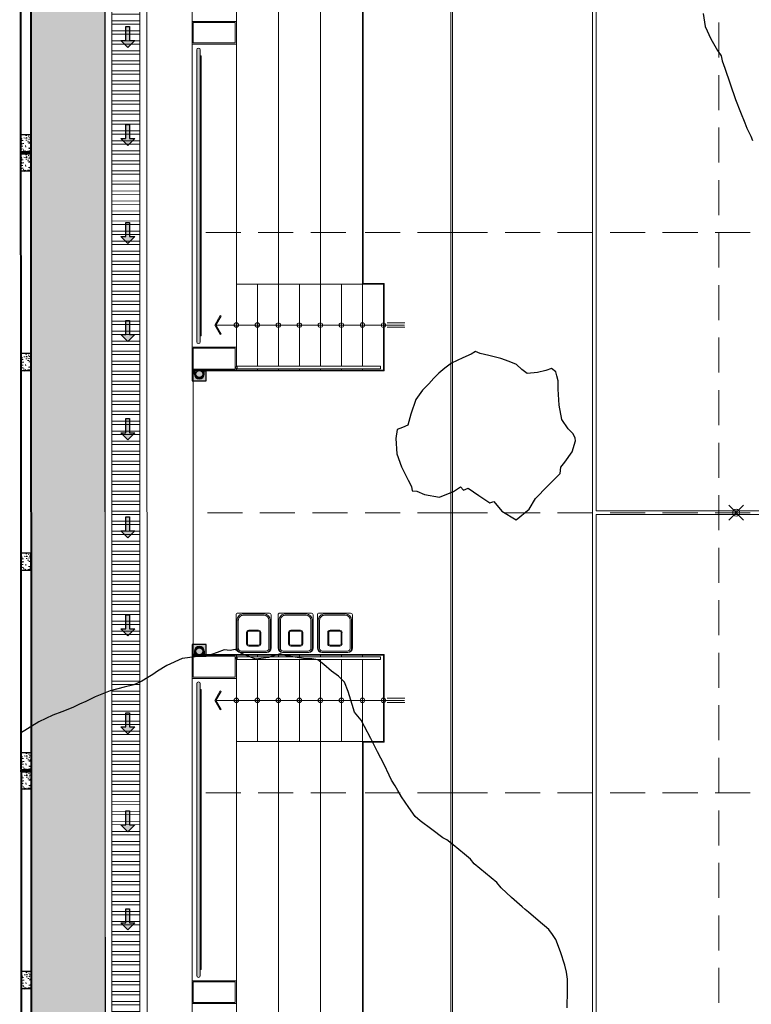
# Model space of a CAD drawing. Header units: millimetres. Extents: x -8931983 to 9630244, y 4 to 18563053.
# Tile 216 of 256: x 349091 to 349101, y 9282003 to 9282017. Entities that reach past the tile are written whole.
import ezdxf

# ---------------------------------------------------------------- set-up
doc = ezdxf.new("R2010")
doc.units = ezdxf.units.MM
doc.linetypes.add('CONTINUA', pattern=[0])
doc.linetypes.add('DASHED2', pattern=[0.375, 0.25, -0.125])
for name, color, linetype, lineweight in [('.', 7, 'Continuous', 0), ('0_ CUNETAS', 151, 'Continuous', 5), ('0_MUROS 2 BAJOS', 150, 'Continuous', 9), ('1.0 def', 7, 'Continuous', 0), ('Cerco Perimetrico', 151, 'Continuous', 18), ('CUNETAS', 5, 'Continuous', 0), ('FLECHAS', 1, 'Continuous', 5), ('GRADAS', 33, 'Continuous', 5), ('HIERVA', 108, 'Continuous', 0), ('juntas', 7, 'Continuous', 5), ('JUNTAS DE DILATACIÓN', 160, 'CONTINUA', 9), ('linea1', 1, 'Continuous', 15), ('TARRAJEO', 32, 'Continuous', 0), ('vereda', 254, 'Continuous', 5), ('Voley', 2, 'Continuous', 5)]:
    doc.layers.add(name, color=color, linetype=linetype, lineweight=lineweight)
for name, color, linetype, lineweight, true_color in [('0_COLUMNA ACHURADO', 250, 'Continuous', 0, 0x363636), ('A-DETL', 94, 'Continuous', 18, 0x00a600), ('tuberia des. fluvial ftt', 169, 'Continuous', 0, 0x232d53)]:
    doc.layers.add(name, color=color, linetype=linetype, lineweight=lineweight, true_color=true_color)
doc.layers.add('C-TOPO', color=7, linetype='Continuous')
doc.layers.add('COLUMNA T.E', color=6, linetype='Continuous')

# ---------------------------------------------------------------- blocks, each defined once
blk = doc.blocks.new('Barandilla - Barandilla-4344414-PLANTA GENERAL')
at = {"layer": 'linea1', "color": 251, "true_color": 0x636466}
for p, q in [((5.506, 28.225), (5.544, 28.225)), ((5.506, 26.175), (5.506, 28.225)), ((5.544, 26.175), (5.544, 28.225)), ((5.544, 26.175), (5.506, 26.175))]:
    blk.add_line(p, q, dxfattribs=at)
blk.add_arc((5.525, 28.225), 0.0191, 0, 180, dxfattribs=at)
blk = doc.blocks.new('BARAMDA Y TACHO')
at = {"true_color": 0xffffff}
h = blk.add_hatch(color=7, dxfattribs=at)
h.dxf.hatch_style = 1
h.paths.add_polyline_path([(-33.553, 3.847), (-37.723, 3.847, 1), (-37.723, 3.797), (-33.553, 3.797, 1)])
h = blk.add_hatch(color=7, dxfattribs=at)
h.dxf.hatch_style = 1
h.paths.add_polyline_path([(-24.503, 3.847), (-28.673, 3.847, 1), (-28.673, 3.797), (-24.503, 3.797, 1)])
at = {"layer": '1.0 def', "color": 251, "true_color": 0x636466}
for p, q in [((-37.638, 3.797), (-37.638, 3.784)), ((-33.638, 3.797), (-33.638, 3.784)), ((-28.588, 3.784), (-28.588, 3.797)), ((-24.588, 3.784), (-24.588, 3.797)), ((-37.638, 3.784), (-33.638, 3.784)), ((-28.588, 3.784), (-24.588, 3.784)), ((-33.051, 3.272), (-32.647, 3.272)), ((-32.647, 3.253), (-33.051, 3.253)), ((-32.571, 3.284), (-33.044, 3.284)), ((-32.546, 2.81), (-32.546, 3.259)), ((-33.108, 3.221), (-33.108, 2.848)), ((-33.108, 2.854), (-33.108, 3.214)), ((-33.089, 3.214), (-33.089, 2.854)), ((-33.019, 2.964), (-33.019, 3.104)), ((-33.006, 3.104), (-33.006, 2.964)), ((-32.987, 3.136), (-32.822, 3.136)), ((-32.822, 3.123), (-32.987, 3.123)), ((-32.803, 2.964), (-32.803, 3.104)), ((-32.79, 3.104), (-32.79, 2.964)), ((-32.578, 2.886), (-32.578, 3.183)), ((-32.559, 3.183), (-32.559, 2.886)), ((-33.051, 2.816), (-32.647, 2.816)), ((-32.987, 2.945), (-32.822, 2.945)), ((-32.822, 2.933), (-32.987, 2.933)), ((-32.647, 2.797), (-33.051, 2.797)), ((-33.051, 2.672), (-32.647, 2.672)), ((-33.044, 2.784), (-32.571, 2.784)), ((-32.571, 2.684), (-33.044, 2.684)), ((-33.108, 2.621), (-33.108, 2.248)), ((-33.108, 2.254), (-33.108, 2.614)), ((-33.089, 2.614), (-33.089, 2.254)), ((-32.647, 2.653), (-33.051, 2.653)), ((-32.987, 2.536), (-32.822, 2.536)), ((-32.578, 2.286), (-32.578, 2.583)), ((-32.559, 2.583), (-32.559, 2.286)), ((-32.546, 2.21), (-32.546, 2.659)), ((-33.019, 2.364), (-33.019, 2.504)), ((-33.006, 2.504), (-33.006, 2.364)), ((-32.822, 2.523), (-32.987, 2.523)), ((-32.803, 2.364), (-32.803, 2.504)), ((-32.79, 2.504), (-32.79, 2.364)), ((-32.987, 2.345), (-32.822, 2.345)), ((-32.822, 2.333), (-32.987, 2.333)), ((-33.051, 2.216), (-32.647, 2.216)), ((-32.647, 2.197), (-33.051, 2.197)), ((-33.051, 2.112), (-32.647, 2.112)), ((-33.044, 2.184), (-32.571, 2.184)), ((-32.571, 2.124), (-33.044, 2.124)), ((-33.108, 2.061), (-33.108, 1.688)), ((-33.108, 1.694), (-33.108, 2.054)), ((-33.089, 2.054), (-33.089, 1.694)), ((-32.647, 2.093), (-33.051, 2.093)), ((-32.987, 1.976), (-32.822, 1.976)), ((-32.578, 1.726), (-32.578, 2.023)), ((-32.559, 2.023), (-32.559, 1.726)), ((-32.546, 1.65), (-32.546, 2.099)), ((-33.019, 1.804), (-33.019, 1.944)), ((-33.006, 1.944), (-33.006, 1.804)), ((-32.822, 1.963), (-32.987, 1.963)), ((-32.803, 1.804), (-32.803, 1.944)), ((-32.79, 1.944), (-32.79, 1.804)), ((-32.987, 1.785), (-32.822, 1.785)), ((-32.822, 1.773), (-32.987, 1.773)), ((-33.051, 1.656), (-32.647, 1.656)), ((-32.647, 1.637), (-33.051, 1.637)), ((-33.044, 1.624), (-32.571, 1.624))]:
    blk.add_line(p, q, dxfattribs=at)
for points in [[(-37.723, 3.847), (-33.553, 3.847, -1), (-33.553, 3.797), (-37.723, 3.797, -1)], [(-28.673, 3.847), (-24.503, 3.847, -1), (-24.503, 3.797), (-28.673, 3.797, -1)]]:
    blk.add_lwpolyline(points, format="xyb", close=True, dxfattribs=at)
for centre, radius, start, end in [((-33.044, 3.221), 0.0635, 90, 180), ((-33.051, 3.214), 0.0572, 90, 180), ((-33.051, 3.214), 0.0381, 90, 180), ((-32.647, 3.183), 0.0889, 360, 90), ((-32.647, 3.183), 0.0698, 360, 90), ((-32.571, 3.259), 0.0254, 360, 90), ((-32.987, 3.104), 0.0317, 90, 180), ((-32.987, 3.104), 0.0191, 90, 180), ((-32.822, 3.104), 0.0317, 360, 90), ((-32.822, 3.104), 0.019, 360, 90), ((-32.987, 2.964), 0.0317, 180, 270), ((-32.987, 2.964), 0.019, 180, 270), ((-32.822, 2.964), 0.0317, 270, 360), ((-32.822, 2.964), 0.019, 270, 360), ((-33.051, 2.854), 0.0571, 180, 270), ((-33.044, 2.848), 0.0635, 180, 270), ((-33.051, 2.854), 0.0381, 180, 270), ((-32.647, 2.886), 0.0889, 270, 360), ((-32.647, 2.886), 0.0699, 270, 360), ((-33.044, 2.621), 0.0635, 90, 180), ((-33.051, 2.614), 0.0572, 90, 180), ((-32.647, 2.583), 0.0889, 360, 90), ((-32.571, 2.81), 0.0254, 270, 360), ((-32.571, 2.659), 0.0254, 360, 90), ((-33.051, 2.614), 0.0381, 90, 180), ((-32.987, 2.504), 0.0317, 90, 180), ((-32.822, 2.504), 0.0317, 360, 90), ((-32.647, 2.583), 0.0698, 360, 90), ((-32.987, 2.504), 0.0191, 90, 180), ((-32.822, 2.504), 0.019, 360, 90), ((-33.051, 2.254), 0.0571, 180, 270), ((-33.051, 2.254), 0.0381, 180, 270), ((-32.987, 2.364), 0.0317, 180, 270), ((-32.987, 2.364), 0.019, 180, 270), ((-32.822, 2.364), 0.0317, 270, 360), ((-32.822, 2.364), 0.019, 270, 360), ((-32.647, 2.286), 0.0889, 270, 360), ((-32.647, 2.286), 0.0699, 270, 360), ((-33.044, 2.248), 0.0635, 180, 270), ((-33.044, 2.061), 0.0635, 90, 180), ((-33.051, 2.054), 0.0572, 90, 180), ((-32.647, 2.023), 0.0889, 360, 90), ((-32.571, 2.21), 0.0254, 270, 360), ((-32.571, 2.099), 0.0254, 360, 90), ((-33.051, 2.054), 0.0381, 90, 180), ((-32.987, 1.944), 0.0317, 90, 180), ((-32.822, 1.944), 0.0317, 360, 90), ((-32.647, 2.023), 0.0698, 360, 90), ((-32.987, 1.944), 0.0191, 90, 180), ((-32.822, 1.944), 0.019, 360, 90), ((-33.051, 1.694), 0.0571, 180, 270), ((-33.044, 1.688), 0.0635, 180, 270), ((-33.051, 1.694), 0.0381, 180, 270), ((-32.987, 1.804), 0.0317, 180, 270), ((-32.987, 1.804), 0.019, 180, 270), ((-32.822, 1.804), 0.0317, 270, 360), ((-32.822, 1.804), 0.019, 270, 360), ((-32.647, 1.726), 0.0889, 270, 360), ((-32.647, 1.726), 0.0699, 270, 360), ((-32.571, 1.65), 0.0254, 270, 360)]:
    blk.add_arc(centre, radius, start, end, dxfattribs=at)
blk = doc.blocks.new('LINEAS DE COLOR NEGRO')
at = {"layer": 'Voley', "color": 18, "lineweight": 0, "true_color": 0x000000}
for p, q in [((-0.377, -12.273), (31.673, -12.273)), ((31.648, -12.3), (-0.352, -12.3)), ((1.648, -14.3), (29.648, -14.3)), ((15.623, -14.35), (2.145, -14.35)), ((15.623, -21.551), (15.623, -14.35)), ((29.15, -14.35), (15.673, -14.35)), ((15.673, -14.35), (15.673, -21.551))]:
    blk.add_line(p, q, dxfattribs=at)
blk = doc.blocks.new('montante')
at = {"linetype": 'Continuous', "true_color": 0xffffff}
blk.add_hatch(color=7, dxfattribs=at).paths.add_polyline_path([(-0.095, 0.1), (-0.095, -0.1), (0.055, -0.1), (0.055, 0.1)])
at = {"layer": '0_MUROS 2 BAJOS', "lineweight": 30}
blk.add_lwpolyline([(-0.095, 0.1), (-0.095, -0.1), (0.055, -0.1), (0.055, 0.1)], close=True, dxfattribs=at)
at = {"layer": 'tuberia des. fluvial ftt', "color": 6, "lineweight": 30}
for p, q in [((0, 0.07), (0.045, 0.07)), ((0, 0.06), (0.055, 0.06)), ((0.045, 0.07), (0.045, 0.095)), ((0, -0.06), (0.055, -0.06)), ((0, -0.07), (0.045, -0.07)), ((0.045, -0.07), (0.045, -0.095))]:
    blk.add_line(p, q, dxfattribs=at)
at = {"layer": 'tuberia des. fluvial ftt', "color": 4, "lineweight": 30}
blk.add_circle((0, 0), 0.05, dxfattribs=at)
at = {"layer": 'tuberia des. fluvial ftt', "color": 6, "lineweight": 30}
for centre, radius, start, end in [((0, 0), 0.07, 90, 270), ((0, 0), 0.06, 90, 270), ((0.05, 0.095), 0.005, 0, 180), ((0.05, -0.095), 0.005, 180, 0)]:
    blk.add_arc(centre, radius, start, end, dxfattribs=at)
blk = doc.blocks.new('POLIDEPORTIVO')
at = {"layer": '1.0 def', "color": 251, "lineweight": 0, "true_color": 0x636466}
for p, q in [((374604.608, 9249302.911), (374604.608, 9249307.239)), ((374605.238, 9249302.911), (374604.608, 9249302.911)), ((374604.608, 9249302.911), (374604.608, 9249302.589)), ((374604.623, 9249302.896), (374605.223, 9249302.896)), ((374604.623, 9249302.604), (374604.623, 9249302.896)), ((374605.223, 9249302.896), (374605.223, 9249302.604)), ((374604.608, 9249298.246), (374604.608, 9249302.589)), ((374604.608, 9249302.589), (374605.238, 9249302.589)), ((374605.223, 9249302.604), (374604.623, 9249302.604)), ((374605.238, 9249298.261), (374604.608, 9249298.261)), ((374604.608, 9249298.246), (374604.608, 9249297.931)), ((374604.623, 9249297.946), (374604.623, 9249298.246)), ((374604.623, 9249298.246), (374605.223, 9249298.246)), ((374605.223, 9249298.246), (374605.223, 9249297.946)), ((374604.608, 9249297.931), (374605.238, 9249297.931)), ((374605.223, 9249297.946), (374604.623, 9249297.946)), ((374605.238, 9249293.861), (374604.608, 9249293.861)), ((374604.608, 9249293.861), (374604.608, 9249293.598)), ((374604.623, 9249293.846), (374605.223, 9249293.846)), ((374604.623, 9249293.546), (374604.623, 9249293.846)), ((374605.223, 9249293.846), (374605.223, 9249293.546)), ((374604.608, 9249293.598), (374604.608, 9249293.531)), ((374604.608, 9249293.531), (374605.238, 9249293.531)), ((374604.608, 9249289.211), (374604.608, 9249293.531)), ((374605.223, 9249293.546), (374604.623, 9249293.546)), ((374605.238, 9249289.211), (374604.608, 9249289.211)), ((374604.608, 9249289.211), (374604.608, 9249288.889)), ((374604.608, 9249288.889), (374605.238, 9249288.889)), ((374604.608, 9249284.561), (374604.608, 9249288.889))]:
    blk.add_line(p, q, dxfattribs=at)
at = {"layer": '1.0 def', "color": 18, "lineweight": 0, "true_color": 0x000000}
for p, q in [((374605.538, 9249297.991), (374605.538, 9249299.161)), ((374606.138, 9249297.991), (374606.138, 9249299.161)), ((374606.738, 9249297.991), (374606.738, 9249299.161)), ((374605.238, 9249297.987), (374605.238, 9249298.261)), ((374604.623, 9249297.921), (374604.623, 9249293.871)), ((374605.238, 9249297.931), (374605.238, 9249297.957)), ((374605.538, 9249297.931), (374605.538, 9249297.953)), ((374605.838, 9249297.931), (374605.838, 9249297.953)), ((374606.138, 9249297.931), (374606.138, 9249297.953)), ((374606.438, 9249297.931), (374606.438, 9249297.953)), ((374606.738, 9249297.931), (374606.738, 9249297.953)), ((374607.038, 9249297.931), (374607.038, 9249297.953))]:
    blk.add_line(p, q, dxfattribs=at)
at = {"layer": '1.0 def', "color": 18, "lineweight": 9, "true_color": 0x000000}
for p, q in [((374604.623, 9249289.196), (374605.223, 9249289.196)), ((374604.623, 9249288.904), (374604.623, 9249289.196)), ((374605.223, 9249289.196), (374605.223, 9249288.904)), ((374605.238, 9249288.889), (374605.238, 9249289.211)), ((374605.223, 9249288.904), (374604.623, 9249288.904))]:
    blk.add_line(p, q, dxfattribs=at)
at = {"layer": 'A-DETL', "color": 9, "true_color": 0xc0c0c0}
for p, q in [((374612.481, 9249295.79), (374612.268, 9249296.002)), ((374612.481, 9249296.002), (374612.268, 9249295.79))]:
    blk.add_line(p, q, dxfattribs=at)
at = {"layer": 'FLECHAS'}
for p, q in [((374607.393, 9249298.607), (374607.643, 9249298.607)), ((374604.947, 9249298.575), (374607.639, 9249298.575)), ((374607.393, 9249298.547), (374607.643, 9249298.547)), ((374604.947, 9249293.216), (374607.639, 9249293.216)), ((374607.393, 9249293.247), (374607.643, 9249293.247)), ((374607.393, 9249293.187), (374607.643, 9249293.187))]:
    blk.add_line(p, q, dxfattribs=at)
for points in [[(374605.009, 9249298.44), (374604.931, 9249298.575), (374605.009, 9249298.711), (374605.021, 9249298.704), (374604.947, 9249298.575), (374605.021, 9249298.447)], [(374605.009, 9249293.08), (374604.931, 9249293.216), (374605.009, 9249293.352), (374605.021, 9249293.344), (374604.947, 9249293.216), (374605.021, 9249293.088)]]:
    blk.add_lwpolyline(points, close=True, dxfattribs=at)
for centre in [(374605.238, 9249298.576), (374605.538, 9249298.576), (374605.838, 9249298.575), (374606.138, 9249298.575), (374606.438, 9249298.575), (374606.738, 9249298.575), (374607.038, 9249298.576), (374607.338, 9249298.575), (374605.238, 9249293.217), (374605.538, 9249293.216), (374607.038, 9249293.216), (374605.838, 9249293.216), (374606.138, 9249293.216), (374606.438, 9249293.216), (374606.738, 9249293.216), (374607.338, 9249293.216)]:
    blk.add_circle(centre, 0.0323, dxfattribs=at)
at = {"layer": 'GRADAS', "color": 18, "true_color": 0x000000}
for p, q in [((374605.838, 9249297.991), (374605.838, 9249312.152)), ((374606.438, 9249297.991), (374606.438, 9249312.152)), ((374607.038, 9249297.991), (374607.038, 9249312.152)), ((374607.048, 9249310.971), (374607.048, 9249299.171)), ((374605.238, 9249302.911), (374605.238, 9249307.239)), ((374605.238, 9249302.589), (374605.238, 9249302.911)), ((374605.238, 9249298.261), (374605.238, 9249302.589)), ((374605.238, 9249299.161), (374607.338, 9249299.161)), ((374607.048, 9249299.171), (374607.348, 9249299.171)), ((374607.338, 9249297.931), (374607.338, 9249299.161)), ((374607.348, 9249299.171), (374607.348, 9249297.921)), ((374607.348, 9249297.921), (374604.623, 9249297.921)), ((374605.238, 9249297.931), (374607.338, 9249297.931)), ((374604.623, 9249293.871), (374607.348, 9249293.871)), ((374607.338, 9249293.861), (374605.238, 9249293.861)), ((374605.238, 9249293.531), (374605.238, 9249293.861)), ((374605.538, 9249293.84), (374605.538, 9249293.861)), ((374605.838, 9249293.84), (374605.838, 9249293.861)), ((374606.138, 9249293.84), (374606.138, 9249293.861)), ((374606.438, 9249293.84), (374606.438, 9249293.861)), ((374606.738, 9249293.84), (374606.738, 9249293.861)), ((374607.038, 9249293.84), (374607.038, 9249293.861)), ((374607.338, 9249292.631), (374607.338, 9249293.861)), ((374607.348, 9249293.871), (374607.348, 9249292.621)), ((374605.538, 9249292.631), (374605.538, 9249293.802)), ((374605.838, 9249279.641), (374605.838, 9249293.802)), ((374606.138, 9249292.631), (374606.138, 9249293.802)), ((374606.438, 9249279.641), (374606.438, 9249293.802)), ((374606.738, 9249292.631), (374606.738, 9249293.802)), ((374607.038, 9249279.641), (374607.038, 9249293.802)), ((374605.238, 9249289.211), (374605.238, 9249293.531)), ((374607.338, 9249292.631), (374605.238, 9249292.631)), ((374607.348, 9249292.621), (374607.048, 9249292.621)), ((374607.048, 9249292.621), (374607.048, 9249280.821)), ((374605.238, 9249284.561), (374605.238, 9249288.889))]:
    blk.add_line(p, q, dxfattribs=at)
at = {"layer": 'juntas', "linetype": 'DASHED2', "lineweight": 0, "ltscale": 2}
for p, q in [((374608.325, 9249311.896), (374608.325, 9249279.896)), ((374612.125, 9249311.896), (374612.125, 9249279.896)), ((374606.8, 9249299.896), (374604.625, 9249299.896)), ((374608.325, 9249299.896), (374607.05, 9249299.896)), ((374608.325, 9249299.896), (374627.325, 9249299.896)), ((374608.325, 9249295.896), (374604.625, 9249295.896)), ((374608.325, 9249295.896), (374627.325, 9249295.896)), ((374606.8, 9249291.896), (374604.625, 9249291.896)), ((374608.325, 9249291.896), (374607.05, 9249291.896)), ((374608.325, 9249291.896), (374627.325, 9249291.896))]:
    blk.add_line(p, q, dxfattribs=at)
at = {"layer": 'Voley'}
blk.add_circle((374612.375, 9249295.896), 0.05, dxfattribs=at)
at = {"rotation": 90}
for name, p in [('BARAMDA Y TACHO', (374608.519, 9249327.009)), ('LINEAS DE COLOR NEGRO', (374596.025, 9249280.248))]:
    blk.add_blockref(name, p, dxfattribs=at)
at = {"layer": '0_ CUNETAS', "color": 251, "lineweight": 0, "true_color": 0x636466}
for p, rotation in [((374604.708, 9249297.876), 89.99999999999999), ((374604.708, 9249293.917), 270)]:
    blk.add_blockref('montante', p, dxfattribs=dict(at, rotation=rotation))
at = {"layer": 'linea1', "rotation": 90}
for p in [(374633.473, 9249292.446), (374633.473, 9249288.295)]:
    blk.add_blockref('Barandilla - Barandilla-4344414-PLANTA GENERAL', p, dxfattribs=at)
blk = doc.blocks.new('topooooo')
at = {"layer": 'C-TOPO', "color": 31, "linetype": 'Continuous', "lineweight": 25, "elevation": 1.618, "flags": 128}
for points in [[(-176.669, -161.951), (-176.528, -162.075), (-176.355, -162.161), (-176.173, -162.228), (-176.085, -162.257), (-176.028, -162.3), (-175.933, -162.359), (-175.731, -162.482), (-175.528, -162.603), (-175.358, -162.699), (-175.215, -162.776), (-175.144, -162.814), (-175.086, -162.843), (-175.028, -162.871), (-174.97, -162.901)], [(-169.115, -174.132), (-169.269, -173.939), (-169.372, -173.814), (-169.448, -173.745), (-169.528, -173.681), (-169.697, -173.576), (-169.86, -173.482), (-169.943, -173.455), (-170.028, -173.436), (-170.227, -173.432), (-170.41, -173.432), (-170.469, -173.432), (-170.528, -173.432), (-170.732, -173.422), (-170.931, -173.411), (-171.028, -173.393), (-171.24, -173.393), (-171.449, -173.393), (-171.528, -173.375), (-171.645, -173.374), (-171.853, -173.374), (-171.967, -173.375), (-172.028, -173.393), (-172.227, -173.402), (-172.431, -173.411), (-172.528, -173.411), (-172.681, -173.367), (-172.857, -173.314), (-172.954, -173.281), (-173.028, -173.254), (-173.119, -173.223), (-173.19, -173.191), (-173.343, -173.122), (-173.528, -173.041), (-173.725, -172.956), (-173.905, -172.88), (-174, -172.842), (-174.073, -172.829), (-174.146, -172.814), (-174.241, -172.751), (-174.403, -172.642), (-174.528, -172.572), (-174.647, -172.564), (-174.771, -172.571), (-174.915, -172.567), (-175.028, -172.571), (-175.1, -172.618), (-175.17, -172.672), (-175.298, -172.749), (-175.408, -172.814), (-175.493, -172.849), (-175.528, -172.903), (-175.587, -172.996), (-175.712, -173.13), (-175.902, -173.19), (-176.028, -173.208), (-176.074, -173.268), (-176.147, -173.314), (-176.197, -173.406), (-176.289, -173.553), (-176.401, -173.657), (-176.528, -173.793), (-176.633, -174.008), (-176.686, -174.156), (-176.709, -174.235), (-176.732, -174.314), (-176.768, -174.408), (-176.821, -174.521), (-176.907, -174.633), (-177.028, -174.8), (-177.136, -175.004), (-177.199, -175.143), (-177.242, -175.23), (-177.283, -175.314), (-177.326, -175.393), (-177.369, -175.473), (-177.434, -175.592), (-177.528, -175.793), (-177.591, -175.971), (-177.627, -176.085)]]:
    blk.add_lwpolyline(points, dxfattribs=at)
blk.add_lwpolyline([(-174.183, -167.814), (-174.211, -167.788), (-174.272, -167.761), (-174.375, -167.751), (-174.528, -167.708), (-174.686, -167.574), (-174.842, -167.405), (-174.922, -167.314), (-174.979, -167.269), (-175.028, -167.234), (-175.103, -167.239), (-175.15, -167.314), (-175.225, -167.41), (-175.327, -167.515), (-175.425, -167.519), (-175.528, -167.515), (-175.634, -167.545), (-175.753, -167.589), (-175.914, -167.666), (-176.028, -167.724), (-176.096, -167.746), (-176.118, -167.814), (-176.178, -167.929), (-176.253, -168.089), (-176.283, -168.205), (-176.302, -168.314), (-176.312, -168.419), (-176.318, -168.524), (-176.327, -168.65), (-176.318, -168.814), (-176.235, -169.022), (-176.17, -169.172), (-176.21, -169.244), (-176.247, -169.314), (-176.181, -169.425), (-176.028, -169.586), (-175.859, -169.687), (-175.667, -169.775), (-175.573, -169.814), (-175.528, -169.853), (-175.473, -169.814), (-175.356, -169.78), (-175.168, -169.674), (-175.062, -169.485), (-175.028, -169.369), (-174.966, -169.376), (-174.935, -169.314), (-174.749, -169.296), (-174.563, -169.279), (-174.528, -169.227), (-174.355, -169.261), (-174.115, -169.227), (-174.072, -168.989), (-174.1, -168.814), (-174.094, -168.748), (-174.084, -168.635), (-174.065, -168.429), (-174.056, -168.314), (-174.103, -168.239), (-174.105, -168.147), (-174.122, -167.968), (-174.183, -167.814)], close=True, dxfattribs=at)
blk = doc.blocks.new('*U3857')
at = {"layer": '.', "lineweight": 30}
h = blk.add_hatch(color=1, dxfattribs=at)
h.dxf.hatch_style = 1
h.paths.add_polyline_path([(-0.025, -0.05), (-0.1, -0.05), (0, -0.15), (0.1, -0.05), (0.025, -0.05), (0.025, 0.15), (-0.025, 0.15)])
at = {"layer": '0_ CUNETAS', "color": 1, "lineweight": 30}
blk.add_lwpolyline([(-0.1, -0.05), (-0.025, -0.05), (-0.025, 0.15), (0.025, 0.15), (0.025, -0.05), (0.1, -0.05), (0, -0.15)], close=True, dxfattribs=at)
blk = doc.blocks.new('*U3858')
at = {"layer": '0_ CUNETAS', "color": 0, "linetype": 'ByBlock', "lineweight": -2, "transparency": 16777216}
for p in [(0, 98), (0, 96.6), (0, 95.2), (0, 93.8), (0, 92.4), (0, 91), (0, 89.6), (0, 88.2), (0, 86.8), (0, 85.4)]:
    blk.add_blockref('*U3857', p, dxfattribs=at)
blk = doc.blocks.new('red drenaje')
at = {"layer": '0_ CUNETAS', "lineweight": 0}
h = blk.add_hatch(dxfattribs=at)
h.set_pattern_fill('ANSI32', color=256, scale=0.015, angle=135)
h.set_pattern_definition([(180, (7.25291, 111.2328), (0, -0.142875), []), (180, (7.20529, 111.28043), (0, -0.142875), [])])
h.paths.add_polyline_path([(-58.432, 109.003), (-58.832, 109.003), (-58.825, 56.724), (-58.425, 56.723)])
for p, q in [((-58.925, 56.623, -4.4), (-58.932, 109.103, -4.4)), ((-58.325, 56.624, -4.4), (-58.332, 109.103, -4.4))]:
    blk.add_line(p, q, dxfattribs=at)
at = {"layer": '0_ CUNETAS', "lineweight": 0, "elevation": -24.948}
blk.add_lwpolyline([(-58.432, 109.003), (-58.832, 109.003), (-58.825, 56.724), (-58.425, 56.723)], close=True, dxfattribs=at)
at = {"layer": '0_ CUNETAS', "lineweight": 0}
blk.add_blockref('*U3858', (-58.605, 0.571, -24.948), dxfattribs=at)

msp = doc.modelspace()

# ---------------------------------------------------------------- hatches: boundary and pattern name
at = {"layer": '.', "true_color": 0xadddf7, "transparency": 33554572}
h = msp.add_hatch(color=141, dxfattribs=at)
h.dxf.hatch_style = 1
h.paths.add_polyline_path([(349091.05613, 9282014.90639), (349091.05613, 9282014.93139), (349090.89613, 9282014.93139), (349090.89613, 9282014.90639)])
h = msp.add_hatch(color=141, dxfattribs=at)
h.dxf.hatch_style = 1
h.paths.add_polyline_path([(349091.06075, 9282006.08139), (349091.06075, 9282006.10639), (349090.90075, 9282006.10639), (349090.90075, 9282006.08139)])
at = {"layer": '0_COLUMNA ACHURADO'}
h = msp.add_hatch(dxfattribs=at)
h.set_pattern_fill('AR-CONC', color=256, scale=0.00088, angle=180)
h.set_pattern_definition([(229.9999995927, (9631008.51203, 8932894.13494), (-0.1603225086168, 0.014026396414), [0.016764, -0.184404]), (174.9999995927, (9631008.51203, 8932894.13494), (0.0310142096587, -0.1681300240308), [0.0134112, -0.1475237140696]), (280.4514442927, (9631008.49867, 8932894.13611), (-0.129308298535, -0.1541036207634), [0.014247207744, -0.156719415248]), (226.1841995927, (9631008.51203, 8932894.09024), (-0.238549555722, 0.0369972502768), [0.025146, -0.276606]), (276.6355572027, (9631008.49215, 8932894.09332), (-0.2089156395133, -0.217734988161), [0.021370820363, -0.235079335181]), (171.1841507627, (9631008.51203, 8932894.09024), (-0.208915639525, -0.21773498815), [0.0201167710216, -0.2212845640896]), (200.9999995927, (9631008.48968, 8932894.10141), (-0.133420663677, 0.0899933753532), [0.016764, -0.184404]), (145.9999995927, (9631008.48968, 8932894.10141), (-0.0543857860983, -0.162085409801), [0.0134112, -0.1475232]), (251.4514445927, (9631008.47856, 8932894.10891), (-0.1878064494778, -0.0720920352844), [0.014247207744, -0.156719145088]), (217.49999959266, (9631008.51203, 8932894.13494), (-0.00271797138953, -0.07440843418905), [0, -0.14573504, 0, -0.1497584, 0, -0.148082]), (187.4999995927, (9631008.51203, 8932894.13494), (-0.05880130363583, -0.0881589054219), [0, -0.08538464, 0, -0.14238224, 0, -0.0564388]), (147.49999959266, (9631008.561875, 8932894.13494), (-0.119319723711, 0.00504129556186), [0, -0.05588, 0, -0.1743456, 0, -0.2313432]), (137.4999995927, (9631008.58423, 8932894.13494), (-0.1303536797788, -0.0223753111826), [0, -0.072644, 0, -0.11578336, 0, -0.1642872])])
h.paths.add_polyline_path([(349091.04113, 9282015.18139), (349090.91113, 9282015.18139), (349090.91113, 9282014.93139), (349091.04113, 9282014.93139)])
h = msp.add_hatch(dxfattribs=at)
h.set_pattern_fill('AR-CONC', color=256, scale=0.00088, angle=180)
h.set_pattern_definition([(229.9999995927, (9631008.51203, 8932893.85994), (-0.1603225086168, 0.014026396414), [0.016764, -0.184404]), (174.9999995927, (9631008.51203, 8932893.85994), (0.0310142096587, -0.1681300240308), [0.0134112, -0.1475237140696]), (280.4514442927, (9631008.49867, 8932893.86111), (-0.129308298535, -0.1541036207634), [0.014247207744, -0.156719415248]), (226.1841995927, (9631008.51203, 8932893.81524), (-0.238549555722, 0.0369972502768), [0.025146, -0.276606]), (276.6355572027, (9631008.49215, 8932893.81832), (-0.2089156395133, -0.217734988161), [0.021370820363, -0.235079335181]), (171.1841507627, (9631008.51203, 8932893.81524), (-0.208915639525, -0.21773498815), [0.0201167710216, -0.2212845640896]), (200.9999995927, (9631008.48967, 8932893.82641), (-0.133420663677, 0.0899933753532), [0.016764, -0.184404]), (145.9999995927, (9631008.48967, 8932893.82641), (-0.0543857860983, -0.162085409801), [0.0134112, -0.1475232]), (251.4514445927, (9631008.47856, 8932893.83391), (-0.1878064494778, -0.0720920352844), [0.014247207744, -0.156719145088]), (217.49999959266, (9631008.512026, 8932893.85994), (-0.00271797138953, -0.07440843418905), [0, -0.14573504, 0, -0.1497584, 0, -0.148082]), (187.4999995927, (9631008.51203, 8932893.85994), (-0.05880130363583, -0.0881589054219), [0, -0.08538464, 0, -0.14238224, 0, -0.0564388]), (147.49999959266, (9631008.56187, 8932893.85994), (-0.119319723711, 0.00504129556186), [0, -0.05588, 0, -0.1743456, 0, -0.2313432]), (137.4999995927, (9631008.58422, 8932893.85994), (-0.1303536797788, -0.0223753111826), [0, -0.072644, 0, -0.11578336, 0, -0.1642872])])
h.paths.add_polyline_path([(349091.04113, 9282014.90639), (349090.91113, 9282014.90639), (349090.91113, 9282014.65639), (349091.04113, 9282014.65639)])
h = msp.add_hatch(dxfattribs=at)
h.set_pattern_fill('AR-CONC', color=256, scale=0.00088, angle=180)
h.set_pattern_definition([(229.9999995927, (9631008.51344, 8932891.00992), (-0.1603225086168, 0.014026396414), [0.016764, -0.184404]), (174.9999995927, (9631008.51344, 8932891.00992), (0.0310142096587, -0.1681300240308), [0.0134112, -0.1475237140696]), (280.4514442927, (9631008.50008, 8932891.01109), (-0.129308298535, -0.1541036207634), [0.014247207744, -0.156719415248]), (226.1841995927, (9631008.51344, 8932890.96521), (-0.238549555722, 0.0369972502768), [0.025146, -0.276606]), (276.6355572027, (9631008.49356, 8932890.9683), (-0.2089156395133, -0.217734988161), [0.021370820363, -0.235079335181]), (171.1841507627, (9631008.51344, 8932890.96521), (-0.208915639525, -0.21773498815), [0.0201167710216, -0.2212845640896]), (200.9999995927, (9631008.49109, 8932890.97639), (-0.133420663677, 0.0899933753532), [0.016764, -0.184404]), (145.9999995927, (9631008.49109, 8932890.97639), (-0.0543857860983, -0.162085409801), [0.0134112, -0.1475232]), (251.4514445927, (9631008.47997, 8932890.98389), (-0.1878064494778, -0.0720920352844), [0.014247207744, -0.156719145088]), (217.49999959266, (9631008.51344, 8932891.00992), (-0.00271797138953, -0.07440843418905), [0, -0.14573504, 0, -0.1497584, 0, -0.148082]), (187.4999995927, (9631008.51344, 8932891.00992), (-0.05880130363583, -0.0881589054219), [0, -0.08538464, 0, -0.14238224, 0, -0.0564388]), (147.49999959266, (9631008.563284, 8932891.00992), (-0.119319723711, 0.00504129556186), [0, -0.05588, 0, -0.1743456, 0, -0.2313432]), (137.4999995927, (9631008.58564, 8932891.00992), (-0.1303536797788, -0.0223753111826), [0, -0.072644, 0, -0.11578336, 0, -0.1642872])])
h.paths.add_polyline_path([(349091.04254, 9282012.05636), (349090.91254, 9282012.05636), (349090.91254, 9282011.80636), (349091.04254, 9282011.80636)])
h = msp.add_hatch(dxfattribs=at)
h.set_pattern_fill('AR-CONC', color=256, scale=0.00088, angle=180)
h.set_pattern_definition([(229.9999995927, (9631008.51485, 8932888.15992), (-0.1603225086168, 0.014026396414), [0.016764, -0.184404]), (174.9999995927, (9631008.51485, 8932888.15992), (0.0310142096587, -0.1681300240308), [0.0134112, -0.1475237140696]), (280.4514442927, (9631008.50149, 8932888.16109), (-0.129308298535, -0.1541036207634), [0.014247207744, -0.156719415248]), (226.1841995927, (9631008.51485, 8932888.11521), (-0.238549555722, 0.0369972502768), [0.025146, -0.276606]), (276.6355572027, (9631008.49497, 8932888.1183), (-0.2089156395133, -0.217734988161), [0.021370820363, -0.235079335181]), (171.1841507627, (9631008.51485, 8932888.11521), (-0.208915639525, -0.21773498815), [0.0201167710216, -0.2212845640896]), (200.9999995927, (9631008.4925, 8932888.12639), (-0.133420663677, 0.0899933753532), [0.016764, -0.184404]), (145.9999995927, (9631008.4925, 8932888.12639), (-0.0543857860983, -0.162085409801), [0.0134112, -0.1475232]), (251.4514445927, (9631008.48138, 8932888.13389), (-0.1878064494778, -0.0720920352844), [0.014247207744, -0.156719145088]), (217.49999959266, (9631008.51485, 8932888.15992), (-0.00271797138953, -0.07440843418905), [0, -0.14573504, 0, -0.1497584, 0, -0.148082]), (187.4999995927, (9631008.51485, 8932888.15992), (-0.05880130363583, -0.0881589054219), [0, -0.08538464, 0, -0.14238224, 0, -0.0564388]), (147.49999959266, (9631008.564697, 8932888.15992), (-0.119319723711, 0.00504129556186), [0, -0.05588, 0, -0.1743456, 0, -0.2313432]), (137.4999995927, (9631008.58705, 8932888.15992), (-0.1303536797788, -0.0223753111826), [0, -0.072644, 0, -0.11578336, 0, -0.1642872])])
h.paths.add_polyline_path([(349091.04396, 9282009.20636), (349090.91396, 9282009.20636), (349090.91396, 9282008.95636), (349091.04396, 9282008.95636)])
h = msp.add_hatch(dxfattribs=at)
h.set_pattern_fill('AR-CONC', color=256, scale=0.00088, angle=180)
h.set_pattern_definition([(229.9999995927, (9631008.51665, 8932885.30994), (-0.1603225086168, 0.014026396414), [0.016764, -0.184404]), (174.9999995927, (9631008.51665, 8932885.30994), (0.0310142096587, -0.1681300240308), [0.0134112, -0.1475237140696]), (280.4514442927, (9631008.50329, 8932885.31111), (-0.129308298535, -0.1541036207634), [0.014247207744, -0.156719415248]), (226.1841995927, (9631008.51665, 8932885.26524), (-0.238549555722, 0.0369972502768), [0.025146, -0.276606]), (276.6355572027, (9631008.49677, 8932885.26832), (-0.2089156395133, -0.217734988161), [0.021370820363, -0.235079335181]), (171.1841507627, (9631008.51665, 8932885.26524), (-0.208915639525, -0.21773498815), [0.0201167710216, -0.2212845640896]), (200.9999995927, (9631008.4943, 8932885.27641), (-0.133420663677, 0.0899933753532), [0.016764, -0.184404]), (145.9999995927, (9631008.4943, 8932885.27641), (-0.0543857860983, -0.162085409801), [0.0134112, -0.1475232]), (251.4514445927, (9631008.48318, 8932885.28391), (-0.1878064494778, -0.0720920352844), [0.014247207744, -0.156719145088]), (217.49999959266, (9631008.51665, 8932885.30994), (-0.00271797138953, -0.07440843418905), [0, -0.14573504, 0, -0.1497584, 0, -0.148082]), (187.4999995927, (9631008.51665, 8932885.30994), (-0.05880130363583, -0.0881589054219), [0, -0.08538464, 0, -0.14238224, 0, -0.0564388]), (147.49999959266, (9631008.566494, 8932885.30994), (-0.119319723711, 0.00504129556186), [0, -0.05588, 0, -0.1743456, 0, -0.2313432]), (137.4999995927, (9631008.58885, 8932885.30994), (-0.1303536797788, -0.0223753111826), [0, -0.072644, 0, -0.11578336, 0, -0.1642872])])
h.paths.add_polyline_path([(349091.04575, 9282006.35639), (349090.91575, 9282006.35639), (349090.91575, 9282006.10639), (349091.04575, 9282006.10639)])
h = msp.add_hatch(dxfattribs=at)
h.set_pattern_fill('AR-CONC', color=256, scale=0.00088, angle=180)
h.set_pattern_definition([(229.9999995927, (9631008.51665, 8932885.03494), (-0.1603225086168, 0.014026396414), [0.016764, -0.184404]), (174.9999995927, (9631008.51665, 8932885.03494), (0.0310142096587, -0.1681300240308), [0.0134112, -0.1475237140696]), (280.4514442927, (9631008.50329, 8932885.03611), (-0.129308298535, -0.1541036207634), [0.014247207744, -0.156719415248]), (226.1841995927, (9631008.51665, 8932884.99024), (-0.238549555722, 0.0369972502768), [0.025146, -0.276606]), (276.6355572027, (9631008.49677, 8932884.99332), (-0.2089156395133, -0.217734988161), [0.021370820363, -0.235079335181]), (171.1841507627, (9631008.51665, 8932884.99024), (-0.208915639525, -0.21773498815), [0.0201167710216, -0.2212845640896]), (200.9999995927, (9631008.49429, 8932885.00141), (-0.133420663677, 0.0899933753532), [0.016764, -0.184404]), (145.9999995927, (9631008.4943, 8932885.00141), (-0.0543857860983, -0.162085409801), [0.0134112, -0.1475232]), (251.4514445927, (9631008.48317, 8932885.00891), (-0.1878064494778, -0.0720920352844), [0.014247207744, -0.156719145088]), (217.49999959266, (9631008.516645, 8932885.03494), (-0.00271797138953, -0.07440843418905), [0, -0.14573504, 0, -0.1497584, 0, -0.148082]), (187.4999995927, (9631008.516645, 8932885.03494), (-0.05880130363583, -0.0881589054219), [0, -0.08538464, 0, -0.14238224, 0, -0.0564388]), (147.49999959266, (9631008.56649, 8932885.03494), (-0.119319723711, 0.00504129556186), [0, -0.05588, 0, -0.1743456, 0, -0.2313432]), (137.4999995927, (9631008.58884, 8932885.03494), (-0.1303536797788, -0.0223753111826), [0, -0.072644, 0, -0.11578336, 0, -0.1642872])])
h.paths.add_polyline_path([(349091.04575, 9282006.08139), (349090.91575, 9282006.08139), (349090.91575, 9282005.83139), (349091.04575, 9282005.83139)])
h = msp.add_hatch(dxfattribs=at)
h.set_pattern_fill('AR-CONC', color=256, scale=0.00088, angle=180)
h.set_pattern_definition([(229.9999995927, (9631008.51781, 8932882.18492), (-0.1603225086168, 0.014026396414), [0.016764, -0.184404]), (174.9999995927, (9631008.51781, 8932882.18492), (0.0310142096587, -0.1681300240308), [0.0134112, -0.1475237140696]), (280.4514442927, (9631008.50445, 8932882.18609), (-0.129308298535, -0.1541036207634), [0.014247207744, -0.156719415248]), (226.1841995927, (9631008.51781, 8932882.14022), (-0.238549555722, 0.0369972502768), [0.025146, -0.276606]), (276.6355572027, (9631008.49793, 8932882.1433), (-0.2089156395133, -0.217734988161), [0.021370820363, -0.235079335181]), (171.1841507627, (9631008.51781, 8932882.14022), (-0.208915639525, -0.21773498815), [0.0201167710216, -0.2212845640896]), (200.9999995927, (9631008.49546, 8932882.15139), (-0.133420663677, 0.0899933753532), [0.016764, -0.184404]), (145.9999995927, (9631008.49546, 8932882.1514), (-0.0543857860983, -0.162085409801), [0.0134112, -0.1475232]), (251.4514445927, (9631008.48434, 8932882.15889), (-0.1878064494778, -0.0720920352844), [0.014247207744, -0.156719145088]), (217.49999959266, (9631008.517814, 8932882.18492), (-0.00271797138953, -0.07440843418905), [0, -0.14573504, 0, -0.1497584, 0, -0.148082]), (187.4999995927, (9631008.51781, 8932882.18492), (-0.05880130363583, -0.0881589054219), [0, -0.08538464, 0, -0.14238224, 0, -0.0564388]), (147.49999959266, (9631008.56766, 8932882.18492), (-0.119319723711, 0.00504129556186), [0, -0.05588, 0, -0.1743456, 0, -0.2313432]), (137.4999995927, (9631008.59001, 8932882.18492), (-0.1303536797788, -0.0223753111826), [0, -0.072644, 0, -0.11578336, 0, -0.1642872])])
h.paths.add_polyline_path([(349091.04692, 9282003.23137), (349090.91692, 9282003.23137), (349090.91692, 9282002.98137), (349091.04692, 9282002.98137)])
at = {"layer": 'HIERVA', "lineweight": 0, "true_color": 0x136734, "transparency": 33554610}
h = msp.add_hatch(dxfattribs=at)
h.set_pattern_fill('GRASS', color=116, scale=0.012, angle=-114.506506)
h.set_pattern_definition([(335.4934938, (343646.55733, 9280804.51346), (0.285509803, 0.1067107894), [0.05715, -0.373902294]), (290.493494, (343646.55733, 9280804.51346), (0.285509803, 0.10671079), [0.05715, -0.24765]), (20.493494, (343646.55733, 9280804.51346), (-0.10671079, 0.285509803), [0.05715, -0.24765])])
h.paths.add_polyline_path([(349092.70281, 9282027.10454), (349092.10269, 9282027.10454), (349092.13772, 9281918.00139), (349091.10404, 9281918.00139), (349091.04784, 9282031.21222), (349161.76152, 9282031.21222), (349161.76152, 9281923.00139), (349161.0004, 9281923.00139), (349161.0004, 9281955.09947), (349160.2045, 9281955.1014), (349160.20446, 9281956.81947), (349160.20455, 9281957.04444), (349160.20455, 9281978.66944), (349160.20455, 9281988.05646), (349160.08467, 9281988.05442), (349160.08467, 9282030.76942), (349092.68467, 9282030.76942), (349092.68467, 9282027.32949), (349092.70346, 9282027.32949)])
at = {"layer": 'JUNTAS DE DILATACIÓN'}
h = msp.add_hatch(dxfattribs=at)
h.set_pattern_fill('ANSI34', color=256, scale=0.0029, angle=270.093963)
h.set_pattern_definition([(315.0939632, (347557.914276, 9287601.852267), (0.03899999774, 0.03912812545), []), (315.0939632, (347557.914297, 9287601.839246), (0.03899999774, 0.03912812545), []), (315.0939632, (347557.91432, 9287601.826224), (0.03899999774, 0.03912812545), []), (315.0939632, (347557.91434, 9287601.813203), (0.03899999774, 0.03912812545), [])])
h.paths.add_polyline_path([(349091.05613, 9282014.90639), (349091.05613, 9282014.93139), (349090.89613, 9282014.93139), (349090.89613, 9282014.90639)])
h = msp.add_hatch(dxfattribs=at)
h.set_pattern_fill('ANSI34', color=256, scale=0.0029, angle=270.093963)
h.set_pattern_definition([(315.0939632, (347557.918895, 9287593.027267), (0.03899999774, 0.03912812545), []), (315.0939632, (347557.918916, 9287593.014246), (0.03899999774, 0.03912812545), []), (315.0939632, (347557.91894, 9287593.001224), (0.03899999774, 0.03912812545), []), (315.0939632, (347557.91896, 9287592.988203), (0.03899999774, 0.03912812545), [])])
h.paths.add_polyline_path([(349091.06075, 9282006.08139), (349091.06075, 9282006.10639), (349090.90075, 9282006.10639), (349090.90075, 9282006.08139)])

# ---------------------------------------------------------------- linework, layer by layer
at = {"layer": 'Cerco Perimetrico'}
for p, q in [((349090.90285, 9282031.35722), (349090.95912, 9281917.85639)), ((349091.03284, 9282031.22722), (349091.08905, 9281917.98639))]:
    msp.add_line(p, q, dxfattribs=at)
at = {"layer": 'COLUMNA T.E', "lineweight": 30, "ltscale": 1.87}
for points in [[(349090.91113, 9282014.93139), (349090.91113, 9282015.18139), (349091.04113, 9282015.18139), (349091.04113, 9282014.93139)], [(349090.91113, 9282014.65639), (349090.91113, 9282014.90639), (349091.04113, 9282014.90639), (349091.04113, 9282014.65639)], [(349090.91254, 9282011.80636), (349090.91254, 9282012.05636), (349091.04254, 9282012.05636), (349091.04254, 9282011.80636)], [(349090.91396, 9282008.95636), (349090.91396, 9282009.20636), (349091.04396, 9282009.20636), (349091.04396, 9282008.95636)], [(349090.91575, 9282006.10639), (349090.91575, 9282006.35639), (349091.04575, 9282006.35639), (349091.04575, 9282006.10639)], [(349090.91575, 9282005.83139), (349090.91575, 9282006.08139), (349091.04575, 9282006.08139), (349091.04575, 9282005.83139)], [(349090.91692, 9282002.98137), (349090.91692, 9282003.23137), (349091.04692, 9282003.23137), (349091.04692, 9282002.98137)]]:
    msp.add_lwpolyline(points, close=True, dxfattribs=at)
at = {"layer": 'JUNTAS DE DILATACIÓN'}
for points in [[(349091.05613, 9282014.90639), (349091.05613, 9282014.93139), (349090.89613, 9282014.93139), (349090.89613, 9282014.90639)], [(349091.06075, 9282006.08139), (349091.06075, 9282006.10639), (349090.90075, 9282006.10639), (349090.90075, 9282006.08139)]]:
    msp.add_lwpolyline(points, close=True, dxfattribs=at)
at = {"layer": 'TARRAJEO'}
for p, q in [((349090.88784, 9282031.37222), (349090.94412, 9281917.84131)), ((349091.04784, 9282031.21222), (349091.10404, 9281918.00139))]:
    msp.add_line(p, q, dxfattribs=at)
at = {"layer": 'vereda', "elevation": -4.39971}
msp.add_lwpolyline([(349092.70281, 9282027.10454), (349092.10269, 9282027.10454), (349092.13772, 9281918.00139), (349091.10404, 9281918.00139), (349091.04784, 9282031.21222), (349161.76152, 9282031.21222), (349161.76152, 9281923.00139), (349161.0004, 9281923.00139), (349161.0004, 9281955.09947), (349160.20446, 9281955.09947), (349160.20455, 9281956.81947), (349160.20455, 9281957.04444), (349160.20454, 9281978.66944), (349160.20455, 9281988.05646), (349160.08467, 9281988.05442), (349160.08467, 9282030.76942), (349092.68467, 9282030.76942), (349092.68467, 9282027.32949), (349092.70346, 9282027.32949), (349092.70281, 9282027.10454)], dxfattribs=at)

# ---------------------------------------------------------------- block references
at = {"color": 240, "lineweight": 30, "true_color": 0xed1f24}
msp.add_blockref('POLIDEPORTIVO', (-25511.25622, 32713.88328, 0), dxfattribs=at)
at = {"layer": 'CUNETAS', "color": 84, "lineweight": 30}
msp.add_blockref('red drenaje', (349151.0347, 9281918.00139), dxfattribs=at)
at = {"layer": 'vereda', "rotation": 320.4010421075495}
msp.add_blockref('topooooo', (349340.00467, 9282029.08654, 261.841), dxfattribs=at)

doc.saveas('drawing.dxf')
